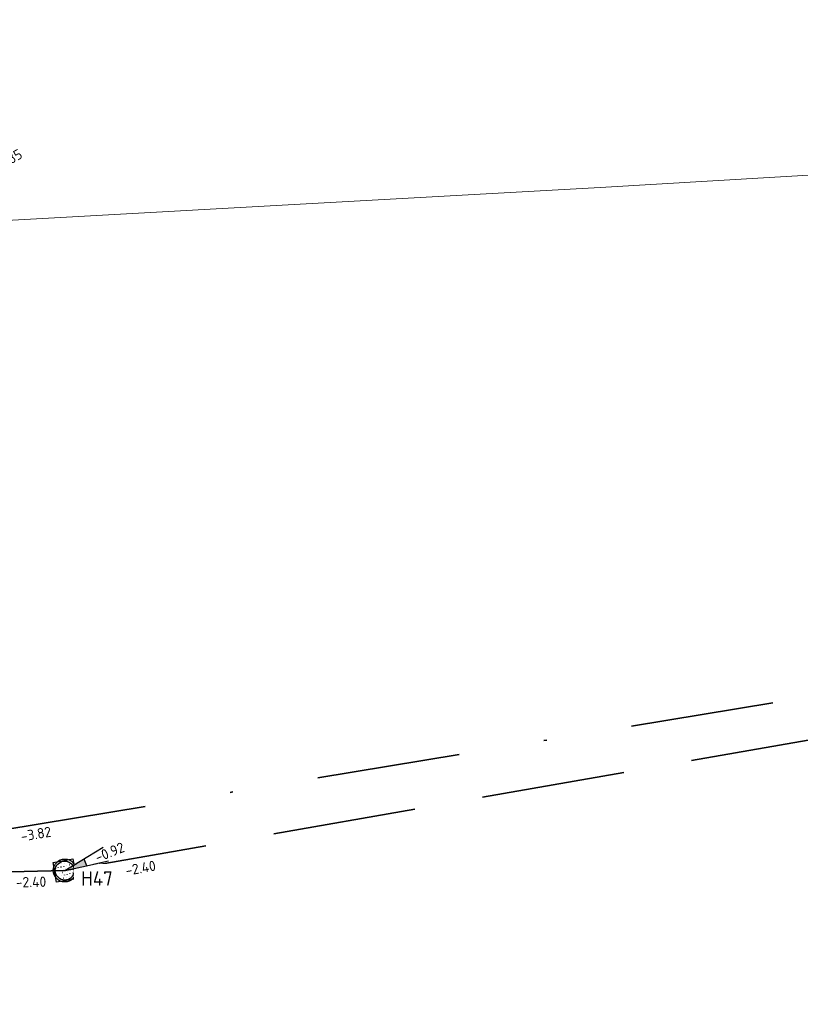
# Model space of a CAD drawing. Header units: metres. Extents: x 114894 to 115585, y 426496 to 426850.
# Tile 7 of 27: x 115082 to 115109, y 426596 to 426630. Entities that reach past the tile are written whole.
import ezdxf
from ezdxf.enums import TextEntityAlignment as Align
from ezdxf.lldxf.tags import DXFTag

# ---------------------------------------------------------------- set-up
doc = ezdxf.new("R2010")
doc.units = ezdxf.units.M
doc.header["$MEASUREMENT"] = 0
doc.linetypes.add('RI-DWA-SO', pattern=[11, 5, -3, 0, -3])
doc.linetypes.add('RI-HWA-SO', pattern=[7.4, 5, -2.4])
for name, color, linetype, lineweight in [('B-WE-RI-PERSLEIDING-G', 253, 'RI-PERS-SO', 18), ('N-WE-RI-DWA_PUTDEKSELNIVEAU-S-200', 20, 'Continuous', 25), ('N-WE-RI-DWA_TRANSPORTLEIDING_PVC_315-G', 20, 'RI-DWA-SO', 35), ('N-WE-RI-HWA_PUTDEKSELNIVEAU-S-200', 150, 'Continuous', 25), ('N-WE-RI-HWA_TRANSPORTLEIDING_PP_300-G', 150, 'RI-HWA-SO', 35), ('N-WE-RI-PUT-T35', 150, 'Continuous', 35), ('N-WE-RI-PUT_DEKSEL-S', 7, 'Continuous', 25), ('N01-WE-RI-HWA_RIOOLPUT_INSPECTIEPUT-S-200', 150, 'Continuous', 25)]:
    doc.layers.add(name, color=color, linetype=linetype, lineweight=lineweight)
doc.layers.add('N-WE-RI-DWA_STROMINGSRICHTING-S-200', color=20, linetype='Continuous', lineweight=25, true_color=0xff3f00)
doc.layers.add('N-WE-RI-HWA_STROMINGSRICHTING-S-200', color=150, linetype='Continuous', lineweight=25, true_color=0x007fff)
doc.styles.add('NLCS-ISO', font='NLCS-ISO.ttf')
doc.styles.add('NLCS-ISO-M200-T25', font='NLCS-ISO.ttf')
doc.styles.get("Standard").update_dxf_attribs({"font": 'arial.ttf'})
tags = doc.linetypes.add('RI-PERS-SO', pattern='A,7,-2,["P",Standard,S=1.8,R=0,X=-0.5,Y=-0.9],-2,7,-2,[102,NLCS.shx,S=1,R=180,X=0,Y=0],-2', length=22).pattern_tags.tags
tags[6] = DXFTag(74, 10)

# ---------------------------------------------------------------- blocks, each defined once
blk = doc.blocks.new('SRI-PUT_ITR_01-SO')
for centre, radius in [((0, 0), 2), ((-0.5, 1.75), 0.004), ((0, 1.75), 0.004), ((0.5, 1.75), 0.004), ((-1.75, 0.25), 0.004), ((-1.5, 0.75), 0.004), ((-1.25, 1.25), 0.004), ((-1.25, 0.25), 0.004), ((-1, 0.75), 0.004), ((-0.75, 1.25), 0.004), ((-0.75, 0.25), 0.004), ((-0.5, 0.75), 0.004), ((-0.25, 1.25), 0.004), ((-0.25, 0.25), 0.004), ((0, 0.75), 0.004), ((0.25, 1.25), 0.004), ((0.25, 0.25), 0.004), ((0.5, 0.75), 0.004), ((0.75, 1.25), 0.004), ((0.75, 0.25), 0.004), ((1, 0.75), 0.004), ((1.25, 1.25), 0.004), ((1.25, 0.25), 0.004), ((1.5, 0.75), 0.004), ((1.75, 0.25), 0.004), ((-1.75, -0.75), 0.004), ((-1.5, -0.25), 0.004), ((-1.5, -1.25), 0.004), ((-1.25, -0.75), 0.004), ((-1, -0.25), 0.004), ((-1, -1.25), 0.004), ((-0.75, -0.75), 0.004), ((-0.5, -0.25), 0.004), ((-0.5, -1.25), 0.004), ((-0.25, -0.75), 0.004), ((0, -0.25), 0.004), ((0, -1.25), 0.004), ((0.25, -0.75), 0.004), ((0.5, -0.25), 0.004), ((0.5, -1.25), 0.004), ((0.75, -0.75), 0.004), ((1, -0.25), 0.004), ((1, -1.25), 0.004), ((1.25, -0.75), 0.004), ((1.5, -0.25), 0.004), ((1.5, -1.25), 0.004), ((1.75, -0.75), 0.004), ((-0.75, -1.75), 0.004), ((-0.25, -1.75), 0.004), ((0.25, -1.75), 0.004), ((0.75, -1.75), 0.004)]:
    blk.add_circle(centre, radius)
blk = doc.blocks.new('*U87')
at = {"color": 0, "style": 'NLCS-ISO'}
for tag, p in [('BOB_RECHTS', (241.94, 37.59)), ('RIOOLINFO', (-29.81, -3.28)), ('BOB_LINKS', (-237.61, -40.19))]:
    blk.add_attdef(tag, text='', height=1.8, rotation=9.2127, dxfattribs=at).set_placement(p, align=Align.MIDDLE_CENTER)
blk = doc.blocks.new('*U88')
at = {"color": 0, "style": 'NLCS-ISO'}
for tag, p in [('RIOOLINFO', (-29.96, 1.26)), ('BOB_RECHTS', (168.02, -0.1)), ('BOB_LINKS', (-166.19, -3.14))]:
    blk.add_attdef(tag, text='', height=1.8, rotation=0.5201, dxfattribs=at).set_placement(p, align=Align.MIDDLE_CENTER)
blk = doc.blocks.new('*U48')
at = {"color": 0}
blk.add_line((0.01, 1.26), (-0.01, -1.26), dxfattribs=at)
blk.add_solid([(-0.01, -1.26), (-0.62, 1.27), (0.64, 1.25)], dxfattribs=at)
at = {"color": 0, "style": 'NLCS-ISO'}
for tag, p in [('BOB_LINKS', (0.34, 166.38)), ('RIOOLINFO', (2.19, -1.51)), ('BOB_RECHTS', (-3.58, -165.4))]:
    blk.add_attdef(tag, text='', height=1.8, rotation=269.3225, dxfattribs=at).set_placement(p, align=Align.MIDDLE_CENTER)
blk = doc.blocks.new('SRI-PUT_OPHOOGTEBRENGEN_NIEUW-SO')
blk.add_wipeout([(-1.76, 1.74), (1.74, 1.74), (1.74, -1.76), (-1.76, -1.76)])
at = {"color": 0, "lineweight": -3}
blk.add_lwpolyline([(-1.76, 1.74), (1.74, 1.74), (1.74, -1.76), (-1.76, -1.76)], close=True, dxfattribs=at)
blk.add_circle((-0.01, -0.01), 1.66, dxfattribs=at)
blk = doc.blocks.new('SRI-PUTDEKSELHOOGTE-SO')
h = blk.add_hatch(color=256)
h.dxf.hatch_style = 1
h.paths.add_polyline_path([(3.02, 2.49), (0, 0), (3.66, 1.37)])
for p, q in [((0, 0), (6.04, 4.97)), ((0, 0), (7.32, 2.74)), ((3.02, 2.49), (3.66, 1.37))]:
    blk.add_line(p, q)
at = {"style": 'NLCS-ISO'}
blk.add_attdef('PUTHGT', text='', height=1.8, rotation=30, dxfattribs=at).set_placement((5.02, 2.93), align=Align.MIDDLE_LEFT)

msp = doc.modelspace()

# ---------------------------------------------------------------- linework, layer by layer
at = {"layer": 'N-WE-RI-DWA_TRANSPORTLEIDING_PVC_315-G', "transparency": 33554687}
msp.add_lwpolyline([(115081.401, 426602.113), (115149.195, 426613.317)], dxfattribs=at)

# ---------------------------------------------------------------- block references
at = {"layer": 'N-WE-RI-DWA_PUTDEKSELNIVEAU-S-200', "transparency": 33554687, "xscale": 0.2, "yscale": 0.2, "zscale": 0.2}
msp.add_blockref('SRI-PUTDEKSELHOOGTE-SO', (115080.058, 426624.602), dxfattribs=at).add_auto_attribs({'PUTHGT': '-0.85'})
at = {"layer": 'N-WE-RI-DWA_STROMINGSRICHTING-S-200', "transparency": 33554687, "xscale": 0.2000000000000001, "yscale": 0.2000000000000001, "zscale": 0.2000000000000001, "rotation": 100.0614679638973}
msp.add_blockref('*U48', (115115.299, 426607.715), dxfattribs=at).add_auto_attribs({'RIOOLINFO': ' PVC %%c315', 'BOB_LINKS': '-3.82', 'BOB_RECHTS': '-3.95'})
at = {"layer": 'N-WE-RI-HWA_STROMINGSRICHTING-S-200', "transparency": 33554687}
ref = msp.add_blockref('*U87', (115133.583, 426609.45), dxfattribs=dict(at, xscale=0.2, yscale=0.2, zscale=0.2, rotation=0.7646294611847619))
ref.add_attrib('BOB_LINKS', '-2.40', dxfattribs={"layer": '0', "color": 0, "height": 0.36, "rotation": 9.9774, "style": 'NLCS-ISO'}).set_placement((115086.173, 426600.78), align=Align.MIDDLE_CENTER)
at = {"layer": 'N-WE-RI-HWA_STROMINGSRICHTING-S-200', "transparency": 33554687, "xscale": 0.2, "yscale": 0.2, "zscale": 0.2, "rotation": 0.7646294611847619}
msp.add_blockref('*U88', (115048.748, 426599.865), dxfattribs=at).add_auto_attribs({'RIOOLINFO': 'PP %%c300', 'BOB_LINKS': '-2.40', 'BOB_RECHTS': '-2.40'})
at = {"layer": 'N-WE-RI-PUT_DEKSEL-S', "transparency": 33554687, "xscale": 0.2000000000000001, "yscale": 0.2000000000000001, "zscale": 0.2000000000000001, "rotation": 9.949746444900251}
msp.add_blockref('SRI-PUT_OPHOOGTEBRENGEN_NIEUW-SO', (115083.528, 426600.695), dxfattribs=at)

# ---------------------------------------------------------------- next in the draw order: linework, layer by layer
at = {"layer": 'B-WE-RI-PERSLEIDING-G', "transparency": 33554687}
msp.add_lwpolyline([(115201.091, 426630.371), (115102.214, 426624.512), (115045.489, 426621.369), (115026.056, 426619.797), (115006.481, 426617.368), (114984.701, 426613.574), (114944.897, 426604.508), (114943.468, 426603.651), (114942.754, 426602.508), (114943.468, 426600.936), (114945.612, 426599.079), (114948.898, 426596.078), (114948.755, 426592.506), (114946.326, 426577.074), (114943.182, 426560.642), (114941.754, 426556.642), (114937.753, 426547.926), (114933.323, 426540.781), (114929.608, 426535.923), (114924.036, 426530.922), (114917.463, 426527.064), (114902.317, 426522.349), (114894.316, 426521.063)], dxfattribs=at)
at = {"layer": 'N-WE-RI-HWA_TRANSPORTLEIDING_PP_300-G', "transparency": 33554687, "flags": 128}
for points in [[(115083.528, 426600.695), (115183.634, 426618.255)], [(115013.965, 426599.085), (115083.528, 426600.695)]]:
    msp.add_lwpolyline(points, dxfattribs=at)

# ---------------------------------------------------------------- next in the draw order: block references
at = {"layer": 'N01-WE-RI-HWA_RIOOLPUT_INSPECTIEPUT-S-200', "transparency": 33554687, "xscale": 0.2, "yscale": 0.2, "zscale": 0.2, "rotation": 13.64076569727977}
msp.add_blockref('SRI-PUT_ITR_01-SO', (115083.528, 426600.695), dxfattribs=at)

# ---------------------------------------------------------------- next in the draw order: texts
at = {"layer": 'N-WE-RI-PUT-T35', "transparency": 33554661, "insert": (115084.096, 426600.666), "char_height": 0.5, "attachment_point": 1, "style": 'NLCS-ISO-M200-T25', "bg_fill": 2}
msp.add_mtext_dynamic_manual_height_columns('H47', width=3.38723, gutter_width=3.5, heights=[0], dxfattribs=at)

# ---------------------------------------------------------------- next in the draw order: block references
at = {"layer": 'N-WE-RI-HWA_PUTDEKSELNIVEAU-S-200', "transparency": 33554687, "xscale": 0.1999999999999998, "yscale": 0.1999999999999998, "zscale": 0.1999999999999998, "rotation": 351.9835837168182}
msp.add_blockref('SRI-PUTDEKSELHOOGTE-SO', (115083.528, 426600.695), dxfattribs=at).add_auto_attribs({'PUTHGT': '-0.92'})

doc.saveas('drawing.dxf')
